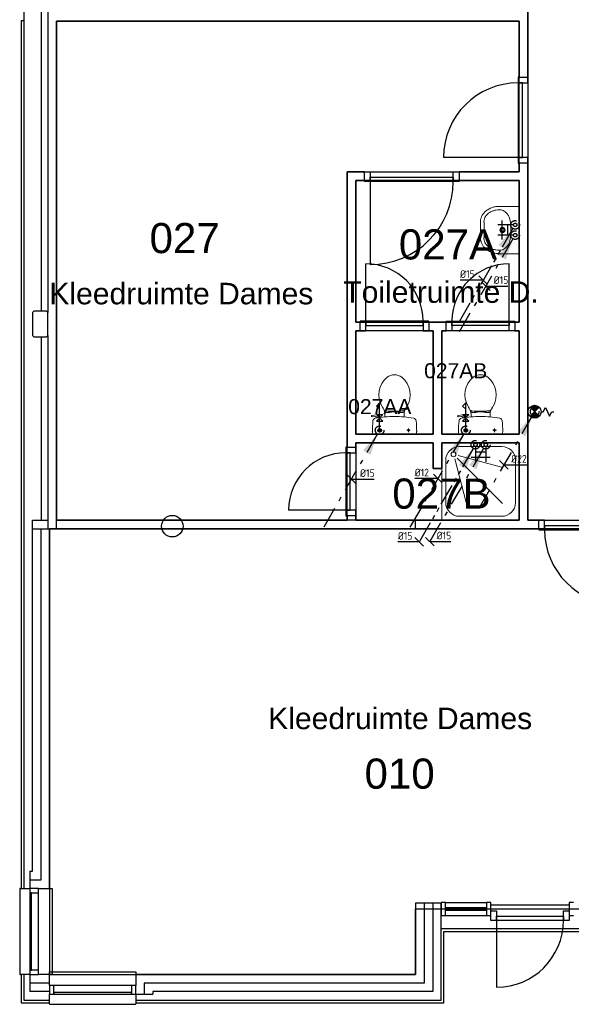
# Model space of a CAD drawing. Header units: millimetres. Extents: x -110 to 230337154, y -20 to 1103899040.
# Tile 6 of 58: x 115145248 to 115151656, y 551911674 to 551923120. Entities that reach past the tile are written whole.
import ezdxf

# ---------------------------------------------------------------- set-up
doc = ezdxf.new("R2010")
doc.units = ezdxf.units.MM
doc.header["$LTSCALE"] = 50
for name, pattern in [('2322109', [10, 5, -2, 1, -2]), ('2322109_a', [10, 5, -2, 1, -2]), ('2322110', [10, 5, -1, 1, -1, 1, -1]), ('2322110_a', [10, 5, -1, 1, -1, 1, -1]), ('SMALL_DASH', [1.5, 0.5, -1])]:
    doc.linetypes.add(name, pattern=pattern)
doc.layers.get('0').update_dxf_attribs({"lineweight": 5})
for name, color, linetype in [('ONDERLEGGER BOUWKUNDIG', 7, 'Continuous'), ('WL531---', 5, '2322109'), ('WL532---', 1, '2322110'), ('WM531---', 1, 'Continuous'), ('WM532---', 1, 'Continuous')]:
    doc.layers.add(name, color=color, linetype=linetype)
doc.styles.add('Arial', font='arial.ttf', dxfattribs={"height": 5})
doc.styles.add('Arial_1', font='arial.ttf', dxfattribs={"height": 250})
doc.styles.add('DVD_VBC_Arial', font='arial.ttf')
doc.styles.add('STABICAD-018', font='ISOCP.SHX', dxfattribs={"height": 90})

# ---------------------------------------------------------------- blocks, each defined once
blk = doc.blocks.new('DVDVB_74_-S-_Toilet')
at = {"color": 0, "linetype": 'ByBlock', "lineweight": -2}
for p, q in [((248, 0), (-248, 0)), ((-143, -45), (-184, -45)), ((-163, -66), (-163, -24)), ((193, -45), (152, -45)), ((173, -65), (173, -25)), ((-111, -200), (-111, -230)), ((111, -230), (111, -200)), ((178, -192), (183, -206)), ((181, -202), (210, -196)), ((211, -197), (208, -187)), ((262, -216), (210, -224)), ((222, -205), (259, -200)), ((264, -204), (266, -210)), ((-101, -271), (-101, -250)), ((-101, -250), (-57, -250)), ((-67, -250), (-67, -268)), ((-57, -250), (-57, -267)), ((-57, -255), (-35, -255)), ((-35, -255), (-35, -260)), ((-35, -260), (35, -260)), ((35, -255), (35, -260)), ((57, -255), (35, -255)), ((57, -250), (57, -266)), ((101, -250), (57, -250)), ((67, -250), (67, -267)), ((101, -270), (101, -250))]:
    blk.add_line(p, q, dxfattribs=at)
for centre in [(-163, -46), (173, -46)]:
    blk.add_circle(centre, 12, dxfattribs=at)
for centre, radius, start, end in [((-214, -28), 43.4, 141.7698, 181.0192), ((892, -28), 1150, 180, 186.3309), ((214, -28), 43.4, 358.9808, 38.2302), ((-893, -28), 1150, 353.6509, 0), ((-217, -151), 34, 186.3309, 259.2904), ((0, 994), 1200, 259.2904, 264.6981), ((0, 992), 1197, 264.6981, 275.3019), ((0, 994), 1200, 275.3019, 280.7271), ((207, -200), 25, 195.9272, 278.4779), ((220, -196), 10, 191.8886, 277.2238), ((217, -152), 33.5, 280.7271, 353.6509), ((260, -206), 5, 15.7398, 97.2238), ((261, -212), 5, 278.4779, 15.7398), ((80, -457), 263, 148.9077, 230.8792), ((241, -554), 450, 146.1571, 148.9077), ((-240, -231), 129, 326.1571, 0), ((-101, -292), 20, 96.9358, 142.58), ((9, -1192), 926, 84.3005, 96.9358), ((-81, -457), 263, 309.1208, 31.0923), ((99, -290), 20, 37.7817, 84.3005), ((240, -231), 129, 180, 213.8429), ((-241, -554), 450, 31.0923, 33.8429), ((0, -556), 135, 230.8792, 309.1208)]:
    blk.add_arc(centre, radius, start, end, dxfattribs=at)
blk = doc.blocks.new('DVDVB_74_-S-_Wasbak')
at = {"color": 0, "linetype": 'ByBlock', "lineweight": -2}
blk.add_line((-79, -100), (79, -100), dxfattribs=at)
for radius in [30, 20]:
    blk.add_circle((0, -196), radius, dxfattribs=at)
blk.add_ellipse((-96, -211), major_axis=(136, 40), ratio=0.751905, start_param=1.224555, end_param=2.997882, dxfattribs=at)
at = {"color": 0, "linetype": 'ByBlock', "lineweight": -2, "extrusion": (0, 0, -1)}
blk.add_ellipse((96, -211), major_axis=(-136, 40), ratio=0.751905, start_param=1.224555, end_param=2.997882, dxfattribs=at)
at = {"color": 0, "linetype": 'ByBlock', "lineweight": -2}
for points in [[(-275, 0), (-275, -118), (-275, -235)], [(275, 0), (0, 0), (-275, 0)], [(275, -236), (275, -118), (275, 0)], [(-92, -451), (0, -450), (91, -450)]]:
    blk.add_open_spline(points, degree=2, dxfattribs=at)
for points in [[(-275, -235), (-270, -456), (-92, -451)], [(91, -450), (270, -456), (275, -236)]]:
    blk.add_rational_spline(points, [1, 0.707108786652, 1], degree=2, dxfattribs=at)
blk.add_rational_spline([(235, -235), (231, -415), (92, -411), (92, -410), (91, -410), (0, -410), (-91, -410), (-92, -410), (-93, -411), (-231, -415), (-235, -235)], [1, 0.707108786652, 1, 1, 1, 1, 1, 1, 1, 0.707108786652, 1], degree=2, knots=[0, 0, 0, 0.2, 0.2, 0.4, 0.4, 0.6, 0.6, 0.8, 0.8, 1, 1, 1], dxfattribs=at)
blk = doc.blocks.new('*U215')
at = {"color": 0, "linetype": '2322109'}
blk.add_circle((0, 0), 20, dxfattribs=at)
at = {"color": 1, "style": 'DVD_VBC_Arial'}
blk.add_attdef('PRODUCTCODE', (0, 0), '', height=1.8, dxfattribs=at)
at = {"color": 2, "style": 'DVD_VBC_Arial'}
for tag in ['CODE', 'CODE2', 'INDICATIONTEXT', 'LABEL', 'POSITIONCODE', 'SECTIONCODE']:
    blk.add_attdef(tag, (0, 0), '', height=1.2, dxfattribs=at)
blk = doc.blocks.new('TAP_TOILET_COLD')
at = {"color": 0, "linetype": 'Continuous'}
for p, q in [((0, 300), (-37.5, 261)), ((-37.5, 261), (0, 225)), ((0, 0), (0, 300)), ((37.5, 162.5), (-37.5, 87.5)), ((-37.5, 162.5), (37.5, 87.5)), ((-37.5, 162.5), (37.5, 162.5)), ((-37.5, 87.5), (37.5, 87.5))]:
    blk.add_line(p, q, dxfattribs=at)
blk = doc.blocks.new('*U216')
at = {"color": 0, "linetype": '2322109'}
blk.add_circle((0, 0), 20, dxfattribs=at)
at = {"color": 1, "style": 'DVD_VBC_Arial'}
blk.add_attdef('PRODUCTCODE', (0, 0), '', height=1.8, dxfattribs=at)
at = {"color": 2, "style": 'DVD_VBC_Arial'}
for tag in ['CODE', 'CODE2', 'INDICATIONTEXT', 'LABEL', 'POSITIONCODE', 'SECTIONCODE']:
    blk.add_attdef(tag, (0, 0), '', height=1.2, dxfattribs=at)
blk = doc.blocks.new('*U226')
at = {"color": 0, "linetype": '2322109'}
blk.add_circle((0, 0), 20, dxfattribs=at)
at = {"color": 1, "style": 'DVD_VBC_Arial'}
blk.add_attdef('PRODUCTCODE', (0, 0), '', height=1.8, dxfattribs=at)
at = {"color": 2, "style": 'DVD_VBC_Arial'}
for tag in ['CODE', 'CODE2', 'INDICATIONTEXT', 'LABEL', 'POSITIONCODE', 'SECTIONCODE']:
    blk.add_attdef(tag, (0, 0), '', height=1.2, dxfattribs=at)
blk = doc.blocks.new('*U227')
at = {"color": 0, "linetype": '2322110'}
blk.add_circle((0, 0), 20, dxfattribs=at)
at = {"color": 1, "style": 'DVD_VBC_Arial'}
blk.add_attdef('PRODUCTCODE', (0, 0), '', height=1.8, dxfattribs=at)
at = {"color": 2, "style": 'DVD_VBC_Arial'}
for tag in ['CODE', 'CODE2', 'INDICATIONTEXT', 'LABEL', 'POSITIONCODE', 'SECTIONCODE']:
    blk.add_attdef(tag, (0, 0), '', height=1.2, dxfattribs=at)
blk = doc.blocks.new('TAP_MIXER_BATH_120_COLD')
at = {"color": 0, "linetype": 'Continuous'}
for p, q in [((-50, 130), (170, 130)), ((0, 0), (0, 180)), ((120, 0), (120, 180)), ((0, 65), (120, 65))]:
    blk.add_line(p, q, dxfattribs=at)
blk = doc.blocks.new('DVDVB_74_-S-_Douchebak')
at = {"color": 0, "linetype": 'ByBlock', "lineweight": -2}
for p, q in [((0.225, 0.95), (0.775, 0.95)), ((0.05, 0.225), (0.05, 0.775)), ((0.166, 0.209), (0.316, 0.77)), ((0.784, 0.784), (0.199, 0.199)), ((0.95, 0.775), (0.95, 0.225)), ((0.209, 0.166), (0.77, 0.316)), ((0.775, 0.05), (0.225, 0.05))]:
    blk.add_line(p, q, dxfattribs=at)
at = {"color": 0, "linetype": 'ByBlock', "lineweight": -2, "flags": 128}
blk.add_lwpolyline([(0, 1), (0, 0), (1, 0), (1, 1)], close=True, dxfattribs=at)
at = {"color": 0, "linetype": 'ByBlock', "lineweight": -2}
blk.add_circle((0.15, 0.15), 0.0315, dxfattribs=at)
at = {"color": 0, "linetype": 'ByBlock', "lineweight": -2, "extrusion": (0, 0, -1)}
for centre, start, end in [((-0.225, 0.775), 0, 90), ((-0.775, 0.775), 90, 180), ((-0.225, 0.225), 270, 0), ((-0.775, 0.225), 180, 270)]:
    blk.add_arc(centre, 0.175, start, end, dxfattribs=at)
blk = doc.blocks.new('*U468')
at = {"color": 2, "linetype": 'SMALL_DASH'}
blk.add_line((0, 0), (1, 0), dxfattribs=at)
at = {"color": 1, "style": 'DVD_VBC_Arial'}
blk.add_attdef('PRODUCTCODE', (0, 0), '', height=1.8, dxfattribs=at)
at = {"color": 2, "style": 'DVD_VBC_Arial'}
for tag in ['CODE', 'CODE2', 'INDICATIONTEXT', 'LABEL', 'POSITIONCODE', 'SECTIONCODE']:
    blk.add_attdef(tag, (0, 0), '', height=1.2, dxfattribs=at)
blk = doc.blocks.new('*U266')
at = {"color": 0, "linetype": '2322110'}
blk.add_circle((0, 0), 20, dxfattribs=at)
at = {"color": 1, "style": 'DVD_VBC_Arial'}
blk.add_attdef('PRODUCTCODE', (0, 0), '', height=1.8, dxfattribs=at)
at = {"color": 2, "style": 'DVD_VBC_Arial'}
for tag in ['CODE', 'CODE2', 'INDICATIONTEXT', 'LABEL', 'POSITIONCODE', 'SECTIONCODE']:
    blk.add_attdef(tag, (0, 0), '', height=1.2, dxfattribs=at)
blk = doc.blocks.new('PI_SYM064')
at = {"color": 0, "linetype": 'Continuous'}
for p, q in [((-1, 2.5), (1, 3.5)), ((0, 2), (-1, 2.5)), ((0, 4), (0, 4.5)), ((1, 3.5), (0, 4)), ((1.06, -1.06), (-1.06, 1.06)), ((-1.06, -1.06), (1.06, 1.06)), ((0, 1.5), (0, 2))]:
    blk.add_line(p, q, dxfattribs=at)
at = {"color": 0, "linetype": 'Continuous', "const_width": 1.5}
for points in [[(-0.53, 0.53, 0.414214), (-0.53, -0.53, 1)], [(0.53, 0.53, -0.414214), (0.53, -0.53, -1)]]:
    blk.add_lwpolyline(points, format="xyb", dxfattribs=at)
at = {"color": 0, "linetype": 'Continuous'}
blk.add_circle((0, 0), 1.5, dxfattribs=at)
blk = doc.blocks.new('*U474')
at = {"linetype": '2322109'}
blk.add_hatch(color=2, dxfattribs=at).paths.add_polyline_path([(-25, -43), (-107, -285), (-193, -235)], flags=0)
at = {"color": 0, "linetype": '2322109'}
blk.add_line((0, 0), (0, 0, 1), dxfattribs=at)
at = {"color": 2, "linetype": '2322109_a'}
blk.add_line((-25, -43, 1), (-675, -1169, 1), dxfattribs=at)
at = {"color": 2, "linetype": '2322109'}
blk.add_circle((0, 0, 1), 50, dxfattribs=at)
at = {"color": 2}
for tag, p, style in [('POSITIONCODE', (150, 150), 'DVD_VBC_Arial'), ('SECTIONCODE', (150, 150), 'DVD_VBC_Arial'), ('CODE', (0, 100), 'STABICAD-018'), ('FLOORCODE', (0, 0, -50), 'STABICAD-018')]:
    blk.add_attdef(tag, p, '', height=1.2, dxfattribs=dict(at, style=style))
blk = doc.blocks.new('*U472')
at = {"linetype": '2322109'}
blk.add_hatch(color=2, dxfattribs=at).paths.add_polyline_path([(-25, -43), (-107, -285), (-193, -235)], flags=0)
at = {"color": 0, "linetype": '2322109'}
blk.add_line((0, 0), (0, 0, 1), dxfattribs=at)
at = {"color": 2, "linetype": '2322109_a'}
blk.add_line((-25, -43, 1), (-675, -1169, 1), dxfattribs=at)
at = {"color": 2, "linetype": '2322109'}
blk.add_circle((0, 0, 1), 50, dxfattribs=at)
at = {"color": 2}
for tag, p, style in [('POSITIONCODE', (150, 150), 'DVD_VBC_Arial'), ('SECTIONCODE', (150, 150), 'DVD_VBC_Arial'), ('CODE', (0, 100), 'STABICAD-018'), ('FLOORCODE', (0, 0, -50), 'STABICAD-018')]:
    blk.add_attdef(tag, p, '', height=1.2, dxfattribs=dict(at, style=style))
blk = doc.blocks.new('*U470')
at = {"linetype": '2322110'}
blk.add_hatch(color=2, dxfattribs=at).paths.add_polyline_path([(-25, -43), (-107, -285), (-193, -235)], flags=0)
at = {"color": 0, "linetype": '2322110'}
blk.add_line((0, 0), (0, 0, 1), dxfattribs=at)
at = {"color": 2, "linetype": '2322110_a'}
blk.add_line((-25, -43, 1), (-675, -1169, 1), dxfattribs=at)
at = {"color": 2, "linetype": '2322110'}
blk.add_circle((0, 0, 1), 50, dxfattribs=at)
at = {"color": 2}
for tag, p, style in [('POSITIONCODE', (150, 150), 'DVD_VBC_Arial'), ('SECTIONCODE', (150, 150), 'DVD_VBC_Arial'), ('CODE', (0, 100), 'STABICAD-018'), ('FLOORCODE', (0, 0, -50), 'STABICAD-018')]:
    blk.add_attdef(tag, p, '', height=1.2, dxfattribs=dict(at, style=style))
blk = doc.blocks.new('*U467')
at = {"linetype": '2322109'}
blk.add_hatch(color=2, dxfattribs=at).paths.add_polyline_path([(-25, -43), (-107, -285), (-193, -235)], flags=0)
at = {"color": 0, "linetype": '2322109'}
blk.add_line((0, 0), (0, 0, 700), dxfattribs=at)
at = {"color": 2, "linetype": '2322109_a'}
blk.add_line((-25, -43, 700), (-675, -1169, 700), dxfattribs=at)
at = {"color": 2, "linetype": '2322109'}
blk.add_circle((0, 0, 700), 50, dxfattribs=at)
at = {"color": 2}
for tag, p, style in [('POSITIONCODE', (350, 150), 'DVD_VBC_Arial'), ('SECTIONCODE', (350, 150), 'DVD_VBC_Arial'), ('CODE', (0, 100), 'STABICAD-018'), ('FLOORCODE', (0, 0, -50), 'STABICAD-018')]:
    blk.add_attdef(tag, p, '', height=1.2, dxfattribs=dict(at, style=style))
blk = doc.blocks.new('*U337')
at = {"linetype": '2322109'}
blk.add_hatch(color=2, dxfattribs=at).paths.add_polyline_path([(-25, -43), (-107, -285), (-193, -235)], flags=0)
at = {"color": 0, "linetype": '2322109'}
blk.add_line((0, 0), (0, 0, 1), dxfattribs=at)
at = {"color": 2, "linetype": '2322109_a'}
blk.add_line((-25, -43, 1), (-675, -1169, 1), dxfattribs=at)
at = {"color": 2, "linetype": '2322109'}
blk.add_circle((0, 0, 1), 50, dxfattribs=at)
at = {"color": 2}
for tag, p, style in [('POSITIONCODE', (150, 150), 'DVD_VBC_Arial'), ('SECTIONCODE', (150, 150), 'DVD_VBC_Arial'), ('CODE', (0, 100), 'STABICAD-018'), ('FLOORCODE', (0, 0, -50), 'STABICAD-018')]:
    blk.add_attdef(tag, p, '', height=1.2, dxfattribs=dict(at, style=style))
blk = doc.blocks.new('*U475')
at = {"linetype": '2322109'}
blk.add_hatch(color=2, dxfattribs=at).paths.add_polyline_path([(-25, -43), (-107, -285), (-193, -235)], flags=0)
at = {"color": 0, "linetype": '2322109'}
blk.add_line((0, 0), (0, 0, 1), dxfattribs=at)
at = {"color": 2, "linetype": '2322109_a'}
blk.add_line((-25, -43, 1), (-675, -1169, 1), dxfattribs=at)
at = {"color": 2, "linetype": '2322109'}
blk.add_circle((0, 0, 1), 50, dxfattribs=at)
at = {"color": 2}
for tag, p, style in [('POSITIONCODE', (150, 150), 'DVD_VBC_Arial'), ('SECTIONCODE', (150, 150), 'DVD_VBC_Arial'), ('CODE', (0, 100), 'STABICAD-018'), ('FLOORCODE', (0, 0, -50), 'STABICAD-018')]:
    blk.add_attdef(tag, p, '', height=1.2, dxfattribs=dict(at, style=style))
blk = doc.blocks.new('*U477')
at = {"linetype": '2322110'}
blk.add_hatch(color=2, dxfattribs=at).paths.add_polyline_path([(-25, -43), (-107, -285), (-193, -235)], flags=0)
at = {"color": 0, "linetype": '2322110'}
blk.add_line((0, 0), (0, 0, 1), dxfattribs=at)
at = {"color": 2, "linetype": '2322110_a'}
blk.add_line((-25, -43, 1), (-675, -1169, 1), dxfattribs=at)
at = {"color": 2, "linetype": '2322110'}
blk.add_circle((0, 0, 1), 50, dxfattribs=at)
at = {"color": 2}
for tag, p, style in [('POSITIONCODE', (150, 150), 'DVD_VBC_Arial'), ('SECTIONCODE', (150, 150), 'DVD_VBC_Arial'), ('CODE', (0, 100), 'STABICAD-018'), ('FLOORCODE', (0, 0, -50), 'STABICAD-018')]:
    blk.add_attdef(tag, p, '', height=1.2, dxfattribs=dict(at, style=style))
blk = doc.blocks.new('*U342')
at = {"color": 0, "linetype": 'Continuous'}
for p, q in [((50, -50), (-50, 50)), ((0, 0), (34, 0)), ((34, 0), (269, 0))]:
    blk.add_line(p, q, dxfattribs=at)
at = {"color": 0, "linetype": 'Continuous', "style": 'STABICAD-018'}
blk.add_text('%%c22', height=90, dxfattribs=at).set_placement((84, 25))
at = {"color": 2, "style": 'DVD_VBC_Arial'}
blk.add_attdef('CODE', (0, 0), '', height=1.2, dxfattribs=at)
blk = doc.blocks.new('*U476')
at = {"color": 0, "linetype": 'Continuous'}
for p, q in [((50, -50), (-50, 50)), ((0, 0), (50, 0)), ((50, 0), (266, 0))]:
    blk.add_line(p, q, dxfattribs=at)
at = {"color": 0, "linetype": 'Continuous', "style": 'STABICAD-018'}
blk.add_text('%%c15', height=90, dxfattribs=at).set_placement((100, 25))
at = {"color": 2, "style": 'DVD_VBC_Arial'}
blk.add_attdef('CODE', (0, 0), '', height=1.2, dxfattribs=at)
blk = doc.blocks.new('*U473')
at = {"color": 0, "linetype": 'Continuous'}
for p, q in [((-53, 0), (-270, 0)), ((0, 0), (-53, 0)), ((-50, 50), (50, -50))]:
    blk.add_line(p, q, dxfattribs=at)
at = {"color": 0, "linetype": 'Continuous', "style": 'STABICAD-018'}
blk.add_text('%%c12', height=90, dxfattribs=at).set_placement((-270, 25))
at = {"color": 2, "style": 'DVD_VBC_Arial'}
blk.add_attdef('CODE', (0, 0), '', height=1.2, dxfattribs=at)
blk = doc.blocks.new('*U471')
at = {"color": 0, "linetype": 'Continuous'}
for p, q in [((-33, 0), (-249, 0)), ((-50, 50), (50, -50)), ((0, 0), (-33, 0))]:
    blk.add_line(p, q, dxfattribs=at)
at = {"color": 0, "linetype": 'Continuous', "style": 'STABICAD-018'}
blk.add_text('%%c15', height=90, dxfattribs=at).set_placement((-249, 25))
at = {"color": 2, "style": 'DVD_VBC_Arial'}
blk.add_attdef('CODE', (0, 0), '', height=1.2, dxfattribs=at)
blk = doc.blocks.new('*U469')
at = {"color": 0, "linetype": 'Continuous'}
for p, q in [((50, -50), (-50, 50)), ((0, 0), (30, 0)), ((30, 0), (246, 0))]:
    blk.add_line(p, q, dxfattribs=at)
at = {"color": 0, "linetype": 'Continuous', "style": 'STABICAD-018'}
blk.add_text('%%c15', height=90, dxfattribs=at).set_placement((80, 25))
at = {"color": 2, "style": 'DVD_VBC_Arial'}
blk.add_attdef('CODE', (0, 0), '', height=1.2, dxfattribs=at)
blk = doc.blocks.new('*U478')
at = {"color": 0, "linetype": 'Continuous'}
for p, q in [((-53, 0), (-269, 0)), ((0, 0), (-53, 0)), ((-50, 50), (50, -50))]:
    blk.add_line(p, q, dxfattribs=at)
at = {"color": 0, "linetype": 'Continuous', "style": 'STABICAD-018'}
blk.add_text('%%c15', height=90, dxfattribs=at).set_placement((-269, 25))
at = {"color": 2, "style": 'DVD_VBC_Arial'}
blk.add_attdef('CODE', (0, 0), '', height=1.2, dxfattribs=at)
blk = doc.blocks.new('*U479')
at = {"color": 0, "linetype": 'Continuous'}
for p, q in [((50, -50), (-50, 50)), ((0, 0), (43, 0)), ((43, 0), (259, 0))]:
    blk.add_line(p, q, dxfattribs=at)
at = {"color": 0, "linetype": 'Continuous', "style": 'STABICAD-018'}
blk.add_text('%%c15', height=90, dxfattribs=at).set_placement((93, 25))
at = {"color": 2, "style": 'DVD_VBC_Arial'}
blk.add_attdef('CODE', (0, 0), '', height=1.2, dxfattribs=at)

msp = doc.modelspace()

# ---------------------------------------------------------------- linework, layer by layer
at = {"layer": 'ONDERLEGGER BOUWKUNDIG'}
for p, q in [((115151152, 551925752.3), (115151152, 551917302)), ((115151152, 551922452), (115151152, 551924152.3)), ((115145296, 551923602), (115145296, 551913022)), ((115145496, 551923602), (115145496, 551919732)), ((115145576, 551923212), (115145576, 551919717)), ((115145266, 551923112), (115145296, 551923112)), ((115145266, 551923112), (115145266, 551913022)), ((115145676, 551917202), (115145676, 551923102.3)), ((115145676, 551923102.3), (115151052, 551923102.3)), ((115151052, 551923102.3), (115145676, 551923102.3)), ((115145676, 551923102.3), (115145676, 551917302)), ((115151052, 551923102.3), (115151052, 551922452)), ((115151052, 551921352), (115151052, 551923102.3)), ((115151052, 551922452), (115151038, 551922452)), ((115151038, 551922452), (115151038, 551922385)), ((115151038, 551922385), (115151038, 551921519)), ((115151088, 551922385), (115151038, 551922385)), ((115151038, 551922385), (115151152, 551922385)), ((115151052, 551922452), (115151152, 551922452)), ((115151088, 551921519), (115151088, 551922385)), ((115151152, 551922385), (115151152, 551922452)), ((115151038, 551921519), (115150172, 551921519)), ((115151038, 551921519), (115151088, 551921519)), ((115151152, 551921519), (115151038, 551921519)), ((115151038, 551921519), (115151038, 551921452)), ((115151038, 551921452), (115151052, 551921452)), ((115151152, 551921452), (115151052, 551921452)), ((115151052, 551921452), (115151052, 551921352)), ((115151152, 551921452), (115151152, 551921519)), ((115151152, 551917302), (115151152, 551921452)), ((115149252, 551921352), (115149052, 551921352)), ((115149052, 551921352), (115149052, 551918152)), ((115149052, 551917302), (115149052, 551921352)), ((115149052, 551921352), (115151052, 551921352)), ((115149252, 551921252), (115149252, 551921352)), ((115149252, 551921352), (115149319, 551921352)), ((115149319, 551921352), (115149319, 551921238)), ((115150285, 551921352), (115150352, 551921352)), ((115150285, 551921238), (115150285, 551921352)), ((115151052, 551921352), (115150352, 551921352)), ((115150352, 551921352), (115150352, 551921252)), ((115149152, 551921252), (115149252, 551921252)), ((115149152, 551919602), (115149152, 551921252)), ((115151052, 551921252), (115149152, 551921252)), ((115149152, 551921252), (115149152, 551919602)), ((115149252, 551921238), (115149252, 551921252)), ((115149319, 551921238), (115149252, 551921238)), ((115149319, 551921288), (115150285, 551921288)), ((115149319, 551921238), (115149319, 551921288)), ((115149319, 551921238), (115149319, 551920272)), ((115150285, 551921238), (115149319, 551921238)), ((115150285, 551921288), (115150285, 551921238)), ((115150352, 551921238), (115150285, 551921238)), ((115150352, 551921252), (115151052, 551921252)), ((115150352, 551921252), (115150352, 551921238)), ((115151052, 551921252), (115151052, 551919602)), ((115151052, 551919602), (115151052, 551921252)), ((115149269, 551919616), (115149269, 551920282)), ((115150935, 551919616), (115150935, 551920282)), ((115145411, 551919732), (115145396, 551919717)), ((115145561, 551919732), (115145411, 551919732)), ((115145576, 551919717), (115145561, 551919732)), ((115145396, 551919717), (115145396, 551919447)), ((115145576, 551919447), (115145576, 551919717)), ((115149269, 551919616), (115149202, 551919616)), ((115149202, 551919616), (115149202, 551919602)), ((115149935, 551919616), (115149269, 551919616)), ((115149269, 551919616), (115149269, 551919566)), ((115149269, 551919502), (115149269, 551919616)), ((115149935, 551919566), (115149935, 551919616)), ((115150002, 551919616), (115149935, 551919616)), ((115149935, 551919616), (115149935, 551919502)), ((115150002, 551919602), (115150002, 551919616)), ((115150202, 551919616), (115150269, 551919616)), ((115150202, 551919602), (115150202, 551919616)), ((115150269, 551919566), (115150269, 551919616)), ((115150269, 551919616), (115150935, 551919616)), ((115150269, 551919616), (115150269, 551919502)), ((115150935, 551919616), (115150935, 551919566)), ((115150935, 551919616), (115151002, 551919616)), ((115150935, 551919502), (115150935, 551919616)), ((115151002, 551919616), (115151002, 551919602)), ((115149202, 551919602), (115149152, 551919602)), ((115149152, 551919602), (115151052, 551919602)), ((115149152, 551918302), (115149152, 551919502)), ((115149152, 551919502), (115149202, 551919502)), ((115149152, 551919502), (115149152, 551918302)), ((115150052, 551919502), (115149152, 551919502)), ((115149202, 551919502), (115149202, 551919602)), ((115149202, 551919502), (115149269, 551919502)), ((115149269, 551919566), (115149935, 551919566)), ((115149935, 551919502), (115150002, 551919502)), ((115150202, 551919602), (115150002, 551919602)), ((115150002, 551919602), (115150002, 551919502)), ((115150002, 551919502), (115150052, 551919502)), ((115150052, 551919502), (115150052, 551918302)), ((115150052, 551918302), (115150052, 551919502)), ((115150152, 551918302), (115150152, 551919502)), ((115150152, 551919502), (115150202, 551919502)), ((115151052, 551919502), (115150152, 551919502)), ((115150152, 551919502), (115150152, 551918302)), ((115150202, 551919502), (115150202, 551919602)), ((115150269, 551919502), (115150202, 551919502)), ((115150935, 551919566), (115150269, 551919566)), ((115151002, 551919502), (115150935, 551919502)), ((115151052, 551919602), (115151002, 551919602)), ((115151002, 551919602), (115151002, 551919502)), ((115151002, 551919502), (115151052, 551919502)), ((115151052, 551919502), (115151052, 551918302)), ((115151052, 551918302), (115151052, 551919502)), ((115145396, 551919447), (115145411, 551919432)), ((115145411, 551919432), (115145561, 551919432)), ((115145496, 551919432), (115145496, 551917302)), ((115145561, 551919432), (115145576, 551919447)), ((115145576, 551919447), (115145576, 551917202)), ((115150052, 551918302), (115149152, 551918302)), ((115149152, 551918302), (115150052, 551918302)), ((115151052, 551918302), (115150152, 551918302)), ((115150152, 551918302), (115151052, 551918302)), ((115149052, 551918152), (115149038, 551918152)), ((115149038, 551918152), (115149038, 551918085)), ((115149052, 551918152), (115149152, 551918152)), ((115149152, 551918152), (115149152, 551918202)), ((115149152, 551918202), (115150052, 551918202)), ((115150052, 551918202), (115149152, 551918202)), ((115149152, 551918202), (115149152, 551917302)), ((115149152, 551918085), (115149152, 551918152)), ((115150052, 551918202), (115150052, 551917902)), ((115150052, 551917902), (115150052, 551918202)), ((115150152, 551918202), (115151052, 551918202)), ((115150152, 551917902), (115150152, 551918202)), ((115151052, 551918202), (115150152, 551918202)), ((115150152, 551918202), (115150152, 551917902)), ((115151052, 551918202), (115151052, 551917302)), ((115151052, 551917302), (115151052, 551918202)), ((115149038, 551918085), (115149038, 551917419)), ((115149088, 551918085), (115149038, 551918085)), ((115149038, 551918085), (115149152, 551918085)), ((115149088, 551917419), (115149088, 551918085)), ((115150052, 551917902), (115150152, 551917902)), ((115150152, 551917902), (115150052, 551917902)), ((115149038, 551917419), (115148372, 551917419)), ((115149038, 551917419), (115149088, 551917419)), ((115149152, 551917419), (115149038, 551917419)), ((115149038, 551917419), (115149038, 551917352)), ((115149038, 551917352), (115149052, 551917352)), ((115149152, 551917352), (115149052, 551917352)), ((115149052, 551917352), (115149052, 551917302)), ((115149152, 551917352), (115149152, 551917419)), ((115149152, 551917302), (115149152, 551917352)), ((115145396, 551917302), (115145576, 551917302)), ((115145396, 551913222), (115145396, 551917302)), ((115145396, 551917202), (115151279, 551917202)), ((115145496, 551913122), (115145496, 551917202)), ((115145596, 551913022), (115145596, 551917202)), ((115152406, 551917202), (115145596, 551917202)), ((115145596, 551917202), (115145596, 551912022)), ((115151052, 551917302), (115145676, 551917302)), ((115145676, 551917302), (115149052, 551917302)), ((115149152, 551917302), (115151052, 551917302)), ((115149846, 551917202), (115149846, 551917302)), ((115151279, 551917302), (115151152, 551917302)), ((115151152, 551917302), (115152406, 551917302)), ((115151279, 551917202), (115151279, 551917302)), ((115151346, 551917302), (115151279, 551917302)), ((115151279, 551917202), (115151279, 551917188)), ((115151346, 551917188), (115151346, 551917302)), ((115152212, 551917238), (115151346, 551917238)), ((115151346, 551917238), (115151346, 551917188)), ((115151279, 551917188), (115151346, 551917188)), ((115151346, 551917188), (115152212, 551917188)), ((115145366, 551913222), (115145366, 551913022)), ((115145366, 551913222), (115145396, 551913222)), ((115145366, 551913122), (115145496, 551913122)), ((115145248.4, 551913022), (115145248.4, 551912022)), ((115145252.1, 551913022), (115145248.4, 551913022)), ((115145252.1, 551913022), (115145296, 551913022)), ((115145296, 551913022), (115145366, 551913022)), ((115145466, 551913022), (115145366, 551913022)), ((115145366, 551913022), (115145366, 551912972)), ((115145366, 551912972), (115145466, 551912972)), ((115145366, 551912972), (115145366, 551912072)), ((115145387, 551912972), (115145366, 551912972)), ((115145387, 551912072), (115145387, 551912972)), ((115145466, 551913022), (115145596, 551913022)), ((115145466, 551912972), (115145466, 551913022)), ((115145466, 551912072), (115145466, 551912972)), ((115145596, 551913022), (115145626, 551913022)), ((115145626, 551913022), (115145626, 551912022)), ((115150146, 551912852), (115149846, 551912852)), ((115149846, 551912852), (115149846, 551912022)), ((115149946, 551912852), (115149946, 551911922)), ((115150046, 551912852), (115150046, 551911822)), ((115150146, 551911722), (115150146, 551912852)), ((115150196, 551912857.6), (115150671, 551912857.6)), ((115149846, 551912022), (115149846, 551912782.6)), ((115149846, 551912782.6), (115152406, 551912782.6)), ((115150671, 551912796.6), (115150196, 551912796.6)), ((115150196, 551912796.6), (115150196, 551912768.6)), ((115150196, 551912768.6), (115150671, 551912768.6)), ((115150671, 551912768.6), (115150671, 551912796.6)), ((115150721, 551912832.6), (115151631, 551912832.6)), ((115150721, 551912762.6), (115150788, 551912762.6)), ((115150788, 551912762.6), (115150788, 551912648.6)), ((115151564, 551912762.6), (115151631, 551912762.6)), ((115151564, 551912648.6), (115151564, 551912762.6)), ((115150196, 551912707.6), (115150671, 551912707.6)), ((115150721, 551912648.6), (115150721, 551912707.6)), ((115150788, 551912648.6), (115150721, 551912648.6)), ((115150788, 551912698.6), (115151564, 551912698.6)), ((115150788, 551912648.6), (115150788, 551912698.6)), ((115150788, 551912648.6), (115150788, 551911872.6)), ((115151564, 551912648.6), (115150788, 551912648.6)), ((115151564, 551912698.6), (115151564, 551912648.6)), ((115151631, 551912648.6), (115151564, 551912648.6)), ((115151631, 551912707.6), (115151631, 551912648.6)), ((115152206, 551912552), (115150146, 551912552)), ((115150176, 551911692), (115150176, 551912522)), ((115150176, 551912522), (115152176, 551912522)), ((115145466, 551912072), (115145366, 551912072)), ((115145366, 551912072), (115145366, 551912022)), ((115145366, 551912072), (115145387, 551912072)), ((115145466, 551912022), (115145466, 551912072)), ((115145596, 551912022), (115145596, 551912052)), ((115145596, 551912052), (115146596, 551912052)), ((115146596, 551912052), (115146596, 551912022)), ((115145248.4, 551912022), (115145252.1, 551912022)), ((115145296, 551912022), (115145252.1, 551912022)), ((115145266, 551912022), (115145266, 551911692)), ((115145366, 551912022), (115145296, 551912022)), ((115145296, 551912022), (115145296, 551911722)), ((115145366, 551912022), (115145366, 551911822)), ((115145366, 551912022), (115145466, 551912022)), ((115145596, 551912022), (115145466, 551912022)), ((115145596, 551911892), (115145596, 551912022)), ((115145626, 551912022), (115145596, 551912022)), ((115145596, 551912022), (115149846, 551912022)), ((115149846, 551912022), (115146596, 551912022)), ((115146596, 551912022), (115146596, 551911892)), ((115145596, 551911922), (115145366, 551911922)), ((115145596, 551911822), (115145366, 551911822)), ((115145646, 551911892), (115145596, 551911892)), ((115145596, 551911892), (115145596, 551911792)), ((115145646, 551911792), (115145646, 551911892)), ((115146546, 551911892), (115145646, 551911892)), ((115146546, 551911892), (115146546, 551911792)), ((115146596, 551911892), (115146546, 551911892)), ((115146596, 551911792), (115146596, 551911892)), ((115146696, 551911922), (115146696, 551911792)), ((115149946, 551911922), (115146696, 551911922)), ((115150046, 551911822), (115146796, 551911822)), ((115146796, 551911822), (115146796, 551911792)), ((115145296, 551911722), (115145596, 551911722)), ((115145596, 551911722), (115145596, 551911792)), ((115145596, 551911792), (115145646, 551911792)), ((115145596, 551911678.2), (115145596, 551911722)), ((115146546, 551911813), (115145646, 551911813)), ((115145646, 551911813), (115145646, 551911792)), ((115145646, 551911792), (115146546, 551911792)), ((115146546, 551911792), (115146546, 551911813)), ((115146546, 551911792), (115146596, 551911792)), ((115146596, 551911792), (115146596, 551911722)), ((115146596, 551911792), (115146796, 551911792)), ((115146596, 551911722), (115150146, 551911722)), ((115146596, 551911722), (115146596, 551911678.2)), ((115145266, 551911692), (115145596, 551911692)), ((115145596, 551911678.2), (115145596, 551911674.4)), ((115145596, 551911674.4), (115146596, 551911674.4)), ((115146596, 551911692), (115150176, 551911692)), ((115146596, 551911674.4), (115146596, 551911678.2))]:
    msp.add_line(p, q, dxfattribs=at)
at = {"layer": 'ONDERLEGGER BOUWKUNDIG', "extrusion": (0, 0, -1)}
for p, q in [((115150196, 551912857.6), (115150146, 551912857.6)), ((115150146, 551912857.6), (115150146, 551912707.6)), ((115150196, 551912707.6), (115150196, 551912857.6)), ((115150721, 551912857.6), (115150671, 551912857.6)), ((115150671, 551912857.6), (115150671, 551912707.6)), ((115150721, 551912707.6), (115150721, 551912857.6)), ((115151681, 551912857.6), (115151631, 551912857.6)), ((115151631, 551912857.6), (115151631, 551912707.6)), ((115150146, 551912707.6), (115150196, 551912707.6)), ((115150671, 551912707.6), (115150721, 551912707.6)), ((115151631, 551912707.6), (115151681, 551912707.6))]:
    msp.add_line(p, q, dxfattribs=at)
at = {"layer": 'ONDERLEGGER BOUWKUNDIG'}
msp.add_circle((115147021, 551917232), 125, dxfattribs=at)
for centre, radius, start, end in [((115151038, 551921519), 866, 90, 180), ((115149319, 551921238), 966, 270, 0), ((115149269, 551919616), 666, 0, 90), ((115150935, 551919616), 666, 90, 180), ((115149038, 551917419), 666, 90, 180), ((115152212, 551917188), 866, 180, 270), ((115150788, 551912648.6), 776, 270, 0)]:
    msp.add_arc(centre, radius, start, end, dxfattribs=at)

# ---------------------------------------------------------------- block references
for name, p, rotation in [('DVDVB_74_-S-_Wasbak', (115151052, 551920674.6), 270), ('DVDVB_74_-S-_Toilet', (115149602, 551918302), 180), ('DVDVB_74_-S-_Toilet', (115150602, 551918302), 180)]:
    msp.add_blockref(name, p, dxfattribs=dict(rotation=rotation))
at = {"xscale": -900.3514428, "yscale": 899.9789138, "rotation": 180.0000000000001}
msp.add_blockref('DVDVB_74_-S-_Douchebak', (115150152, 551918202), dxfattribs=at)
at = {"layer": 'WL531---', "color": 2, "linetype": '2322109'}
for p, rotation in [((115150984.3, 551920614.8, 700), 90.00000000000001), ((115150662.2, 551918158.9, 700), 180)]:
    msp.add_blockref('TAP_MIXER_BATH_120_COLD', p, dxfattribs=dict(at, rotation=rotation))
at = {"layer": 'WL531---', "linetype": '2322109'}
for name, p in [('*U475', (115151003.6, 551920615.4, -1)), ('*U226', (115151004.3, 551920614.8, 700)), ('*U337', (115151230.9, 551918563.7, -1)), ('*U474', (115149429.5, 551918347, -1)), ('*U215', (115149430.1, 551918345.7, 500)), ('*U472', (115150431.2, 551918347, -1)), ('*U216', (115150430.1, 551918345.7, 500)), ('*U467', (115150662.2, 551918178.9, 700)), ('*U216', (115150662.1, 551918177.6, 1201)), ('*U468', (115150662.2, 551918178.9, 700))]:
    msp.add_blockref(name, p, dxfattribs=at)
at = {"layer": 'WL531---', "color": 2, "linetype": '2322109'}
for p in [(115149429.5, 551918366.3, 500), (115150429.5, 551918366.3, 500)]:
    msp.add_blockref('TAP_TOILET_COLD', p, dxfattribs=at)
at = {"layer": 'WL531---', "color": 2, "linetype": '2322109', "xscale": 50, "yscale": 50, "zscale": 50, "rotation": 270}
msp.add_blockref('PI_SYM064', (115151229.5, 551918562.3), dxfattribs=at)
at = {"layer": 'WL532---', "linetype": '2322110'}
for name, p in [('*U477', (115151003.5, 551920734.5, -1)), ('*U227', (115151004.3, 551920734.8, 700)), ('*U470', (115150542.2, 551918179.6, -1)), ('*U266', (115150542.2, 551918178.9, 700))]:
    msp.add_blockref(name, p, dxfattribs=at)
at = {"layer": 'WM531---', "linetype": 'Continuous'}
for name, p in [('*U479', (115150661.7, 551920023.1, -1)), ('*U342', (115150873.6, 551917944.8, -1)), ('*U476', (115149101.8, 551917779.4, -1)), ('*U473', (115150106.8, 551917785.2, -1)), ('*U471', (115149890.3, 551917050.4, -1)), ('*U469', (115150011.8, 551917052.5, 700))]:
    msp.add_blockref(name, p, dxfattribs=at)
at = {"layer": 'WM532---', "linetype": 'Continuous'}
msp.add_blockref('*U478', (115150632.7, 551920092.2, -1), dxfattribs=at)

# ---------------------------------------------------------------- texts
at = {"layer": 'ONDERLEGGER BOUWKUNDIG'}
for s, height, style, p in [('027', 350, 'Arial', (115146756.8, 551920405.9)), ('027A', 350, 'Arial', (115149652.4, 551920332.6)), ('Kleedruimte Dames', 250, 'Arial_1', (115145592.7, 551919810.9)), ('Toiletruimte D.', 250, 'Arial_1', (115149007.6, 551919828.4)), ('027AB', 175, 'Arial', (115149946.3, 551918951.8)), ('027AA', 175, 'Arial', (115149065, 551918534.3)), ('027B', 350, 'Arial', (115149576.7, 551917436)), ('Kleedruimte Dames', 250, 'Arial_1', (115148135.1, 551914872.8)), ('010', 350, 'Arial', (115149253.8, 551914181.1))]:
    msp.add_text(s, height=height, dxfattribs=dict(at, style=style)).set_placement(p)

doc.saveas('drawing.dxf')
